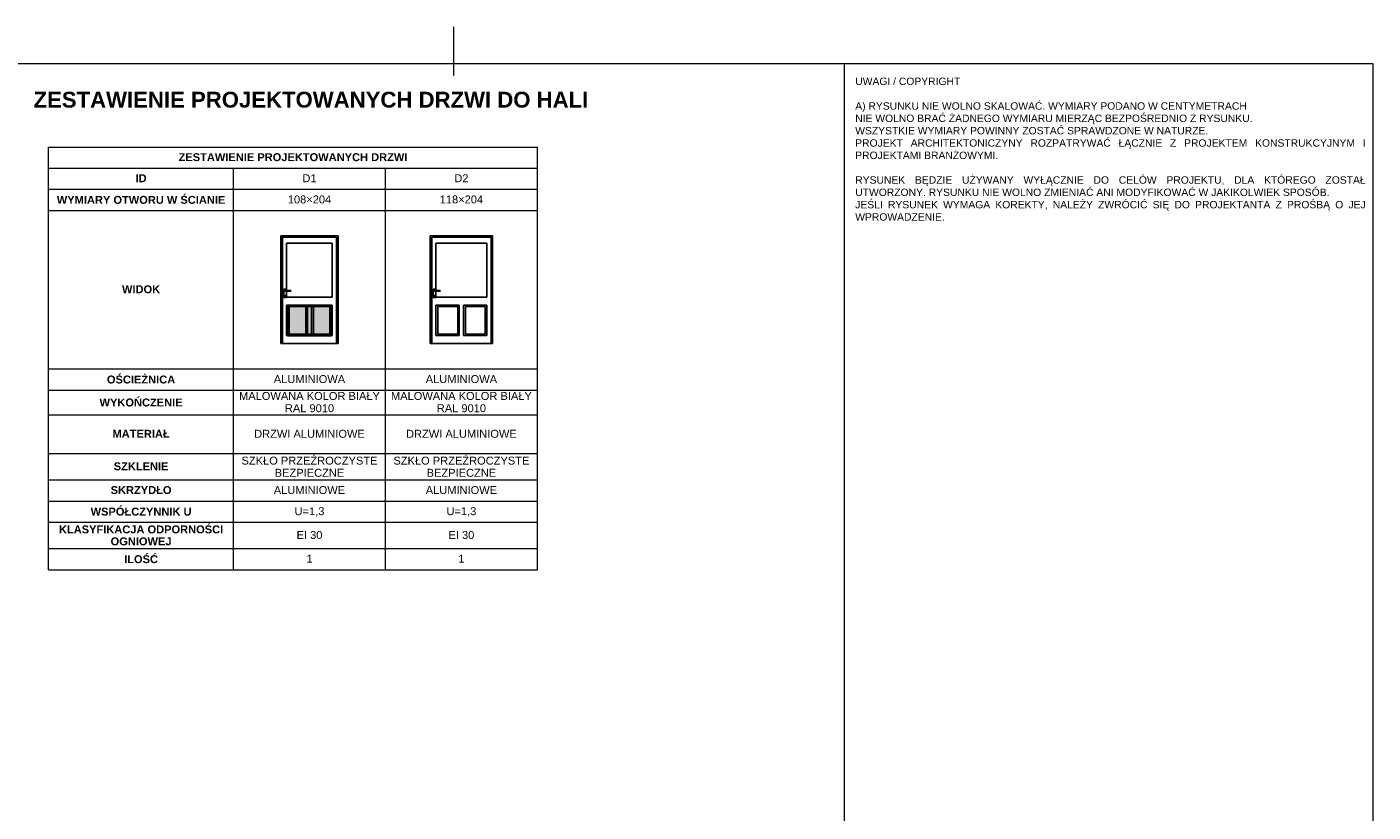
# Paper-space layout 'PW.07 ZESTAWIENIE STOLARKI OKIENNEJ DRZWIOWEJ I BRAM' of a CAD drawing. Header units: centimetres. Extents: x 5 to 415, y 0 to 297.
# Tile 6 of 6: x 159 to 414, y 149 to 297. Entities that reach past the tile are written whole.
import ezdxf
from ezdxf.xclip import XClip

# ---------------------------------------------------------------- set-up
doc = ezdxf.new("R2010")
doc.units = ezdxf.units.CM
doc.header["$MEASUREMENT"] = 0
doc.header["$XCLIPFRAME"] = 0
for name, color, linetype, lineweight in [('0_Nr_pióra__1', 7, 'Continuous', 20), ('0_Nr_pióra__11', 7, 'Continuous', 0), ('0_Nr_pióra__13', 7, 'Continuous', 25), ('0_Nr_pióra__6', 7, 'Continuous', 20), ('0_Nr_pióra__61', 7, 'Continuous', 20)]:
    doc.layers.add(name, color=color, linetype=linetype, lineweight=lineweight)
doc.styles.add('STYL_AUTOMATYCZNY_1', font='arial.ttf')
doc.styles.add('STYL_AUTOMATYCZNY_2', font='arial.ttf')
doc.styles.add('STYL_AUTOMATYCZNY_5', font='arial.ttf')

# ---------------------------------------------------------------- blocks, each defined once
blk = doc.blocks.new('Rysunek_2_2', base_point=(163.03, 274.45))
at = {"linetype": 'Continuous', "lineweight": 0, "ltscale": 10, "true_color": 0xffffff}
for points in [[(216.57, 244.55), (208.23, 244.55), (208.23, 238.74), (216.57, 238.74)], [(216.27, 244.25), (208.56, 244.25), (208.56, 239.05), (216.27, 239.05)]]:
    blk.add_hatch(color=7, dxfattribs=at).paths.add_polyline_path(points)
at = {"layer": '0_Nr_pióra__13', "color": 7, "linetype": 'Continuous', "lineweight": 25, "ltscale": 10}
for p, q in [((217.8, 257.65), (207, 257.65)), ((207, 257.65), (207, 257.25)), ((207.28, 256.27), (207.28, 257.37)), ((207.28, 257.37), (217.52, 257.37)), ((217.52, 257.37), (217.52, 256.27)), ((217.8, 257.25), (217.8, 257.65)), ((247.05, 257.65), (235.25, 257.65)), ((235.25, 257.65), (235.25, 257.25)), ((235.53, 256.27), (235.53, 257.37)), ((235.53, 257.37), (246.77, 257.37)), ((246.77, 257.37), (246.77, 256.27)), ((247.05, 257.25), (247.05, 257.65)), ((207, 257.25), (207, 237.25)), ((207.28, 238.75), (207.28, 256.27)), ((208.08, 256.27), (208.08, 247.32)), ((216.72, 256.27), (208.08, 256.27)), ((216.72, 246.05), (216.72, 256.27)), ((217.52, 256.27), (217.52, 238.75)), ((217.8, 237.25), (217.8, 257.25)), ((235.25, 257.25), (235.25, 237.25)), ((235.53, 238.75), (235.53, 256.27)), ((236.33, 256.27), (236.33, 247.32)), ((245.97, 256.27), (236.33, 256.27)), ((245.97, 246.05), (245.97, 256.27)), ((246.77, 256.27), (246.77, 238.75)), ((247.05, 237.25), (247.05, 257.25)), ((208.03, 247.55), (207.53, 247.55)), ((207.53, 247.55), (207.53, 246)), ((207.72, 247.28), (207.71, 247.26)), ((207.71, 247.26), (207.71, 247.25)), ((207.71, 247.25), (207.71, 247.24)), ((207.71, 247.24), (207.72, 247.22)), ((207.73, 247.3), (207.72, 247.29)), ((207.72, 247.29), (207.72, 247.28)), ((207.72, 247.22), (207.72, 247.21)), ((207.72, 247.21), (207.73, 247.2)), ((207.74, 247.31), (207.73, 247.3)), ((207.73, 247.2), (207.74, 247.19)), ((207.75, 247.31), (207.74, 247.31)), ((207.75, 247.26), (207.74, 247.25)), ((207.74, 247.25), (207.75, 247.24)), ((207.74, 247.19), (207.75, 247.19)), ((207.77, 247.32), (207.75, 247.31)), ((207.76, 247.3), (207.75, 247.29)), ((207.75, 247.29), (207.75, 247.28)), ((207.75, 247.28), (207.75, 247.26)), ((207.75, 247.24), (207.75, 247.22)), ((207.75, 247.22), (207.75, 247.21)), ((207.75, 247.21), (207.76, 247.2)), ((207.75, 247.19), (207.77, 247.18)), ((207.77, 247.31), (207.76, 247.3)), ((207.76, 247.2), (207.77, 247.19)), ((207.78, 247.32), (207.77, 247.32)), ((207.77, 247.18), (207.78, 247.18)), ((207.78, 247.32), (207.81, 247.32)), ((207.78, 247.18), (207.81, 247.18)), ((207.81, 247.32), (207.88, 247.32)), ((207.81, 247.18), (207.88, 247.18)), ((207.85, 247.29), (207.84, 247.28)), ((207.84, 247.28), (207.84, 247.26)), ((207.84, 247.26), (207.84, 247.25)), ((207.84, 247.25), (207.84, 247.24)), ((207.84, 247.24), (207.84, 247.22)), ((207.84, 247.22), (207.85, 247.21)), ((207.86, 247.31), (207.85, 247.3)), ((207.85, 247.3), (207.85, 247.29)), ((207.85, 247.21), (207.85, 247.2)), ((207.85, 247.2), (207.86, 247.19)), ((207.88, 247.32), (207.97, 247.32)), ((207.88, 247.18), (207.97, 247.18)), ((207.97, 247.32), (208.88, 247.32)), ((207.97, 247.18), (208.88, 247.18)), ((208.03, 247.32), (208.03, 247.55)), ((208.03, 246), (208.03, 247.18)), ((208.08, 247.18), (208.08, 246.05)), ((208.88, 247.32), (208.88, 247.32)), ((208.88, 247.32), (208.88, 247.31)), ((208.88, 247.31), (208.88, 247.31)), ((208.88, 247.31), (208.88, 247.3)), ((208.88, 247.3), (208.88, 247.29)), ((208.88, 247.29), (208.88, 247.28)), ((208.88, 247.28), (208.88, 247.26)), ((208.88, 247.26), (208.88, 247.25)), ((208.88, 247.25), (208.88, 247.24)), ((208.88, 247.24), (208.88, 247.22)), ((208.88, 247.22), (208.88, 247.21)), ((208.88, 247.21), (208.88, 247.2)), ((208.88, 247.2), (208.88, 247.19)), ((208.88, 247.19), (208.88, 247.19)), ((208.88, 247.19), (208.88, 247.18)), ((208.88, 247.18), (208.88, 247.18)), ((236.28, 247.55), (235.78, 247.55)), ((235.78, 247.55), (235.78, 246)), ((235.97, 247.28), (235.96, 247.26)), ((235.96, 247.26), (235.96, 247.25)), ((235.96, 247.25), (235.96, 247.24)), ((235.96, 247.24), (235.97, 247.22)), ((235.98, 247.3), (235.97, 247.29)), ((235.97, 247.29), (235.97, 247.28)), ((235.97, 247.22), (235.97, 247.21)), ((235.97, 247.21), (235.98, 247.2)), ((235.99, 247.31), (235.98, 247.3)), ((235.98, 247.2), (235.99, 247.19)), ((236, 247.31), (235.99, 247.31)), ((236, 247.26), (235.99, 247.25)), ((235.99, 247.25), (236, 247.24)), ((235.99, 247.19), (236, 247.19)), ((236.02, 247.32), (236, 247.31)), ((236.01, 247.3), (236, 247.29)), ((236, 247.29), (236, 247.28)), ((236, 247.28), (236, 247.26)), ((236, 247.24), (236, 247.22)), ((236, 247.22), (236, 247.21)), ((236, 247.21), (236.01, 247.2)), ((236, 247.19), (236.02, 247.18)), ((236.02, 247.31), (236.01, 247.3)), ((236.01, 247.2), (236.02, 247.19)), ((236.03, 247.32), (236.02, 247.32)), ((236.02, 247.18), (236.03, 247.18)), ((236.03, 247.32), (236.06, 247.32)), ((236.03, 247.18), (236.06, 247.18)), ((236.06, 247.32), (236.13, 247.32)), ((236.06, 247.18), (236.13, 247.18)), ((236.1, 247.29), (236.09, 247.28)), ((236.09, 247.28), (236.09, 247.26)), ((236.09, 247.26), (236.09, 247.25)), ((236.09, 247.25), (236.09, 247.24)), ((236.09, 247.24), (236.09, 247.22)), ((236.09, 247.22), (236.1, 247.21)), ((236.11, 247.31), (236.1, 247.3)), ((236.1, 247.3), (236.1, 247.29)), ((236.1, 247.21), (236.1, 247.2)), ((236.1, 247.2), (236.11, 247.19)), ((236.13, 247.32), (236.22, 247.32)), ((236.13, 247.18), (236.22, 247.18)), ((236.22, 247.32), (237.13, 247.32)), ((236.22, 247.18), (237.13, 247.18)), ((236.28, 247.32), (236.28, 247.55)), ((236.28, 246), (236.28, 247.18)), ((236.33, 247.18), (236.33, 246.05)), ((237.13, 247.32), (237.13, 247.32)), ((237.13, 247.32), (237.13, 247.31)), ((237.13, 247.31), (237.13, 247.31)), ((237.13, 247.31), (237.13, 247.3)), ((237.13, 247.3), (237.13, 247.29)), ((237.13, 247.29), (237.13, 247.28)), ((237.13, 247.28), (237.13, 247.26)), ((237.13, 247.26), (237.13, 247.25)), ((237.13, 247.25), (237.13, 247.24)), ((237.13, 247.24), (237.13, 247.22)), ((237.13, 247.22), (237.13, 247.21)), ((237.13, 247.21), (237.13, 247.2)), ((237.13, 247.2), (237.13, 247.19)), ((237.13, 247.19), (237.13, 247.19)), ((237.13, 247.19), (237.13, 247.18)), ((237.13, 247.18), (237.13, 247.18)), ((207.53, 246), (208.03, 246)), ((207.72, 246.12), (207.72, 246.38)), ((207.72, 246.38), (207.84, 246.38)), ((207.84, 246.12), (207.72, 246.12)), ((207.84, 246.38), (207.84, 246.12)), ((208.08, 246.05), (216.72, 246.05)), ((235.78, 246), (236.28, 246)), ((235.97, 246.12), (235.97, 246.38)), ((235.97, 246.38), (236.09, 246.38)), ((236.09, 246.12), (235.97, 246.12)), ((236.09, 246.38), (236.09, 246.12)), ((236.33, 246.05), (245.97, 246.05)), ((212, 244.55), (208.08, 244.55)), ((208.08, 244.55), (208.08, 238.75)), ((216.57, 244.55), (208.23, 244.55)), ((208.23, 244.55), (208.23, 238.74)), ((208.41, 239.05), (208.41, 244.25)), ((208.41, 244.25), (211.7, 244.25)), ((216.27, 244.25), (208.56, 244.25)), ((208.56, 244.25), (208.56, 239.05)), ((211.7, 244.25), (211.7, 239.05)), ((212, 238.75), (212, 244.55)), ((212.8, 244.55), (212.8, 238.75)), ((216.72, 244.55), (212.8, 244.55)), ((213.16, 239.05), (213.16, 244.25)), ((213.16, 244.25), (216.42, 244.25)), ((216.27, 239.05), (216.27, 244.25)), ((216.42, 244.25), (216.42, 239.05)), ((216.57, 238.74), (216.57, 244.55)), ((216.72, 238.75), (216.72, 244.55)), ((240.75, 244.55), (236.33, 244.55)), ((236.33, 244.55), (236.33, 238.75)), ((236.66, 239.05), (236.66, 244.25)), ((236.66, 244.25), (240.45, 244.25)), ((240.45, 244.25), (240.45, 239.05)), ((240.75, 238.75), (240.75, 244.55)), ((241.55, 244.55), (241.55, 238.75)), ((245.97, 244.55), (241.55, 244.55)), ((241.91, 239.05), (241.91, 244.25)), ((241.91, 244.25), (245.67, 244.25)), ((245.67, 244.25), (245.67, 239.05)), ((245.97, 238.75), (245.97, 244.55)), ((207, 237.25), (207.28, 237.25)), ((207.28, 237.25), (207.28, 238.75)), ((217.52, 237.25), (207.28, 237.25)), ((208.08, 238.75), (212, 238.75)), ((208.23, 238.74), (216.57, 238.74)), ((211.7, 239.05), (208.41, 239.05)), ((208.56, 239.05), (216.27, 239.05)), ((212.8, 238.75), (216.72, 238.75)), ((216.42, 239.05), (213.16, 239.05)), ((217.52, 238.75), (217.52, 237.25)), ((217.52, 237.25), (217.8, 237.25)), ((235.25, 237.25), (235.53, 237.25)), ((235.53, 237.25), (235.53, 238.75)), ((246.77, 237.25), (235.53, 237.25)), ((236.33, 238.75), (240.75, 238.75)), ((240.45, 239.05), (236.66, 239.05)), ((241.55, 238.75), (245.97, 238.75)), ((245.67, 239.05), (241.91, 239.05)), ((246.77, 238.75), (246.77, 237.25)), ((246.77, 237.25), (247.05, 237.25))]:
    blk.add_line(p, q, dxfattribs=at)
at = {"layer": '0_Nr_pióra__61', "color": 7, "linetype": 'Continuous', "lineweight": 20, "ltscale": 10}
for p, q in [((163.03, 274.45), (255.53, 274.45)), ((163.03, 270.45), (163.03, 274.45)), ((255.53, 270.45), (255.53, 274.45)), ((163.03, 270.45), (255.53, 270.45)), ((163.03, 266.45), (163.03, 270.45)), ((198.03, 266.45), (198.03, 270.45)), ((226.78, 266.45), (226.78, 270.45)), ((255.53, 266.45), (255.53, 270.45)), ((163.03, 266.45), (198.03, 266.45)), ((163.03, 262.45), (163.03, 266.45)), ((198.03, 266.45), (226.78, 266.45)), ((198.03, 262.45), (198.03, 266.45)), ((226.78, 266.45), (255.53, 266.45)), ((226.78, 262.45), (226.78, 266.45)), ((255.53, 262.45), (255.53, 266.45)), ((163.03, 262.45), (198.03, 262.45)), ((163.03, 232.45), (163.03, 262.45)), ((198.03, 262.45), (226.78, 262.45)), ((198.03, 232.45), (198.03, 262.45)), ((226.78, 262.45), (255.53, 262.45)), ((226.78, 232.45), (226.78, 262.45)), ((255.53, 232.45), (255.53, 262.45)), ((163.03, 232.45), (198.03, 232.45)), ((163.03, 228.45), (163.03, 232.45)), ((198.03, 232.45), (226.78, 232.45)), ((198.03, 228.45), (198.03, 232.45)), ((226.78, 232.45), (255.53, 232.45)), ((226.78, 228.45), (226.78, 232.45)), ((255.53, 228.45), (255.53, 232.45)), ((163.03, 228.45), (198.03, 228.45)), ((163.03, 223.74), (163.03, 228.45)), ((198.03, 228.45), (226.78, 228.45)), ((198.03, 223.74), (198.03, 228.45)), ((226.78, 228.45), (255.53, 228.45)), ((226.78, 223.74), (226.78, 228.45)), ((255.53, 223.74), (255.53, 228.45)), ((163.03, 223.74), (198.03, 223.74)), ((163.03, 216.45), (163.03, 223.74)), ((198.03, 223.74), (226.78, 223.74)), ((198.03, 216.45), (198.03, 223.74)), ((226.78, 223.74), (255.53, 223.74)), ((226.78, 216.45), (226.78, 223.74)), ((255.53, 216.45), (255.53, 223.74)), ((163.03, 216.45), (198.03, 216.45)), ((163.03, 211.45), (163.03, 216.45)), ((198.03, 216.45), (226.78, 216.45)), ((198.03, 211.45), (198.03, 216.45)), ((226.78, 216.45), (255.53, 216.45)), ((226.78, 211.45), (226.78, 216.45)), ((255.53, 211.45), (255.53, 216.45)), ((163.03, 211.45), (198.03, 211.45)), ((163.03, 207.45), (163.03, 211.45)), ((198.03, 211.45), (226.78, 211.45)), ((198.03, 207.45), (198.03, 211.45)), ((226.78, 211.45), (255.53, 211.45)), ((226.78, 207.45), (226.78, 211.45)), ((255.53, 207.45), (255.53, 211.45)), ((163.03, 207.45), (198.03, 207.45)), ((163.03, 203.45), (163.03, 207.45)), ((198.03, 207.45), (226.78, 207.45)), ((198.03, 203.45), (198.03, 207.45)), ((226.78, 207.45), (255.53, 207.45)), ((226.78, 203.45), (226.78, 207.45)), ((255.53, 203.45), (255.53, 207.45)), ((163.03, 203.45), (198.03, 203.45)), ((163.03, 198.45), (163.03, 203.45)), ((198.03, 203.45), (226.78, 203.45)), ((198.03, 198.45), (198.03, 203.45)), ((226.78, 203.45), (255.53, 203.45)), ((226.78, 198.45), (226.78, 203.45)), ((255.53, 198.45), (255.53, 203.45)), ((163.03, 198.45), (198.03, 198.45)), ((163.03, 194.45), (163.03, 198.45)), ((198.03, 198.45), (226.78, 198.45)), ((198.03, 194.45), (198.03, 198.45)), ((226.78, 198.45), (255.53, 198.45)), ((226.78, 194.45), (226.78, 198.45)), ((255.53, 194.45), (255.53, 198.45)), ((163.03, 194.45), (198.03, 194.45)), ((198.03, 194.45), (226.78, 194.45)), ((226.78, 194.45), (255.53, 194.45))]:
    blk.add_line(p, q, dxfattribs=at)
at = {"layer": '0_Nr_pióra__6', "color": 7, "linetype": 'Continuous', "lineweight": 20, "char_height": 1.5, "attachment_point": 5}
for s, insert, style in [('\\A1;{\\pqc;\\fArial|b1|i0|c238|p0;\\W1.000000;ZESTAWIENIE PROJEKTOWANYCH DRZWI}', (209.28, 272.52), 'STYL_AUTOMATYCZNY_2'), ('\\A1;{\\pqc;\\fArial|b1|i0|c238|p0;\\W1.000000;ID}', (180.53, 268.54), 'STYL_AUTOMATYCZNY_2'), ('\\A1;{\\pqc;\\fArial|b0|i0|c238|p0;\\W1.000000;D1}', (212.4, 268.54), 'STYL_AUTOMATYCZNY_1'), ('\\A1;{\\pqc;\\fArial|b0|i0|c238|p0;\\W1.000000;D2}', (241.15, 268.54), 'STYL_AUTOMATYCZNY_1'), ('\\A1;{\\pqc;\\fArial|b1|i0|c238|p0;\\W1.000000;WYMIARY OTWORU W ŚCIANIE}', (180.53, 264.44), 'STYL_AUTOMATYCZNY_2'), ('\\A1;{\\pqc;\\fArial|b0|i0|c238|p0;\\W1.000000;108×204}', (212.4, 264.52), 'STYL_AUTOMATYCZNY_1'), ('\\A1;{\\pqc;\\fArial|b0|i0|c238|p0;\\W1.000000;118×204}', (241.15, 264.52), 'STYL_AUTOMATYCZNY_1'), ('\\A1;{\\pqc;\\fArial|b1|i0|c238|p0;\\W1.000000;WIDOK}', (180.53, 247.52), 'STYL_AUTOMATYCZNY_2'), ('\\A1;{\\pqc;\\fArial|b1|i0|c238|p0;\\W1.000000;OŚCIEŻNICA}', (180.53, 230.44), 'STYL_AUTOMATYCZNY_2'), ('\\A1;{\\pqc;\\fArial|b0|i0|c238|p0;\\W1.000000;ALUMINIOWA}', (212.4, 230.52), 'STYL_AUTOMATYCZNY_1'), ('\\A1;{\\pqc;\\fArial|b0|i0|c238|p0;\\W1.000000;ALUMINIOWA}', (241.15, 230.52), 'STYL_AUTOMATYCZNY_1'), ('\\A1;{\\pqc;\\fArial|b1|i0|c238|p0;\\W1.000000;WYKOŃCZENIE}', (180.53, 226.09), 'STYL_AUTOMATYCZNY_2'), ('\\A1;{\\pqc;\\fArial|b1|i0|c238|p0;\\W1.000000;MATERIAŁ}', (180.53, 220.18), 'STYL_AUTOMATYCZNY_2'), ('\\A1;{\\pqc;\\fArial|b0|i0|c238|p0;\\W1.000000;DRZWI ALUMINIOWE}', (212.4, 220.17), 'STYL_AUTOMATYCZNY_1'), ('\\A1;{\\pqc;\\fArial|b0|i0|c238|p0;\\W1.000000;DRZWI ALUMINIOWE}', (241.15, 220.17), 'STYL_AUTOMATYCZNY_1'), ('\\A1;{\\pqc;\\fArial|b1|i0|c238|p0;\\W1.000000;SZKLENIE}', (180.53, 214.02), 'STYL_AUTOMATYCZNY_2'), ('\\A1;{\\pqc;\\fArial|b1|i0|c238|p0;\\W1.000000;SKRZYDŁO}', (180.53, 209.52), 'STYL_AUTOMATYCZNY_2'), ('\\A1;{\\pqc;\\fArial|b0|i0|c238|p0;\\W1.000000;ALUMINIOWE}', (212.4, 209.52), 'STYL_AUTOMATYCZNY_1'), ('\\A1;{\\pqc;\\fArial|b0|i0|c238|p0;\\W1.000000;ALUMINIOWE}', (241.15, 209.52), 'STYL_AUTOMATYCZNY_1'), ('\\A1;{\\pqc;\\fArial|b1|i0|c238|p0;\\W1.000000;WSPÓŁCZYNNIK U}', (180.53, 205.44), 'STYL_AUTOMATYCZNY_2'), ('\\A1;{\\pqc;\\fArial|b0|i0|c238|p0;\\W1.000000;U=1,3}', (212.4, 205.39), 'STYL_AUTOMATYCZNY_1'), ('\\A1;{\\pqc;\\fArial|b0|i0|c238|p0;\\W1.000000;U=1,3}', (241.15, 205.39), 'STYL_AUTOMATYCZNY_1'), ('\\A1;{\\pqc;\\fArial|b0|i0|c238|p0;\\W1.000000;EI 30}', (212.4, 201.02), 'STYL_AUTOMATYCZNY_1'), ('\\A1;{\\pqc;\\fArial|b0|i0|c238|p0;\\W1.000000;EI 30}', (241.15, 201.02), 'STYL_AUTOMATYCZNY_1'), ('\\A1;{\\pqc;\\fArial|b1|i0|c238|p0;\\W1.000000;ILOŚĆ}', (180.53, 196.44), 'STYL_AUTOMATYCZNY_2'), ('\\A1;{\\pqc;\\fArial|b0|i0|c238|p0;\\W1.000000;1}', (212.4, 196.54), 'STYL_AUTOMATYCZNY_1'), ('\\A1;{\\pqc;\\fArial|b0|i0|c238|p0;\\W1.000000;1}', (241.15, 196.54), 'STYL_AUTOMATYCZNY_1')]:
    blk.add_mtext(s, dxfattribs=dict(at, insert=insert, style=style))
for s, insert, width, line_spacing_factor, style in [('\\A1;{\\pqc;\\fArial|b0|i0|c238|p0;\\W1.000000;MALOWANA KOLOR BIAŁY RAL 9010}', (212.4, 226.17), 26.75, 0.930982, 'STYL_AUTOMATYCZNY_1'), ('\\A1;{\\pqc;\\fArial|b0|i0|c238|p0;\\W1.000000;MALOWANA KOLOR BIAŁY RAL 9010}', (241.15, 226.17), 26.75, 0.930982, 'STYL_AUTOMATYCZNY_1'), ('\\A1;{\\pqc;\\fArial|b0|i0|c238|p0;\\W1.000000;SZKŁO PRZEŹROCZYSTE BEZPIECZNE}', (212.4, 213.94), 26.75, 0.92087, 'STYL_AUTOMATYCZNY_1'), ('\\A1;{\\pqc;\\fArial|b0|i0|c238|p0;\\W1.000000;SZKŁO PRZEŹROCZYSTE BEZPIECZNE}', (241.15, 213.94), 26.75, 0.92087, 'STYL_AUTOMATYCZNY_1'), ('\\A1;{\\pqc;\\fArial|b1|i0|c238|p0;\\W1.000000;KLASYFIKACJA ODPORNOŚCI OGNIOWEJ}', (180.53, 200.94), 33, 0.903247, 'STYL_AUTOMATYCZNY_2')]:
    blk.add_mtext(s, dxfattribs=dict(at, insert=insert, width=width, line_spacing_factor=line_spacing_factor, style=style))

psp = doc.layouts.new('PW.07 ZESTAWIENIE STOLARKI OKIENNEJ  DRZWIOWEJ I BRAM')

# ---------------------------------------------------------------- linework, layer by layer
at = {"layer": '0_Nr_pióra__1', "color": 7, "linetype": 'Continuous', "lineweight": 20, "ltscale": 10}
for p, q in [((239.68, 297.18), (239.68, 288.01)), ((413.68, 290.18), (35, 290.18)), ((313.68, 6), (313.68, 290.18)), ((313.68, 282.33), (313.68, 290.18)), ((413.68, 6), (413.68, 290.18))]:
    psp.add_line(p, q, dxfattribs=at)

# ---------------------------------------------------------------- block references
at = {"color": 7, "linetype": 'Continuous', "lineweight": 20, "ltscale": 10}
ref = psp.add_blockref('Rysunek_2_2', (163.03, 274.45), dxfattribs=at)
XClip(ref).set_block_clipping_path([(163.016238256, 194.4402508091), (263.585321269, 274.4602508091)])

# ---------------------------------------------------------------- texts
at = {"layer": '0_Nr_pióra__1', "color": 7, "linetype": 'Continuous', "lineweight": 20, "insert": (315.68, 272.87), "char_height": 1.4, "width": 96.3095, "attachment_point": 4, "style": 'STYL_AUTOMATYCZNY_1'}
psp.add_mtext('\\A1;{\\pqj;\\fArial|b0|i0|c238|p0;\\W1.000000;UWAGI / COPYRIGHT\\P\\pqj;\\fArial|b0|i0|c238|p0;\\W1.000000;\\P\\pqj;\\fArial|b0|i0|c238|p0;\\W1.000000;A) RYSUNKU NIE WOLNO SKALOWAĆ. WYMIARY PODANO W CENTYMETRACH\\P\\pqj;\\fArial|b0|i0|c238|p0;\\W1.000000;NIE WOLNO BRAĆ ŻADNEGO WYMIARU MIERZĄC BEZPOŚREDNIO Z RYSUNKU.\\P\\pqj;\\fArial|b0|i0|c238|p0;\\W1.000000;WSZYSTKIE WYMIARY POWINNY ZOSTAĆ SPRAWDZONE W NATURZE.\\P\\pqj;\\fArial|b0|i0|c238|p0;\\W1.000000;PROJEKT ARCHITEKTONICZYNY ROZPATRYWAĆ ŁĄCZNIE Z PROJEKTEM KONSTRUKCYJNYM I PROJEKTAMI BRANŻOWYMI.\\P\\pqj;\\fArial|b0|i0|c238|p0;\\W1.000000;\\P\\pqj;\\fArial|b0|i0|c238|p0;\\W1.000000;RYSUNEK BĘDZIE UŻYWANY WYŁĄCZNIE DO CELÓW PROJEKTU, DLA KTÓREGO ZOSTAŁ UTWORZONY. RYSUNKU NIE WOLNO ZMIENIAĆ ANI MODYFIKOWAĆ W JAKIKOLWIEK SPOSÓB.\\P\\pqj;\\fArial|b0|i0|c238|p0;\\W1.000000;JEŚLI RYSUNEK WYMAGA KOREKTY, NALEŻY ZWRÓCIĆ SIĘ DO PROJEKTANTA Z PROŚBĄ O JEJ WPROWADZENIE.\\P\\pqj;\\fArial|b0|i0|c238|p0;\\W1.000000;\\P\\pqj;\\fArial|b0|i0|c238|p0;\\W1.000000;}', dxfattribs=at)
at = {"layer": '0_Nr_pióra__11', "color": 7, "linetype": 'Continuous', "lineweight": 0, "insert": (212.67, 284.91), "char_height": 3, "attachment_point": 2, "style": 'STYL_AUTOMATYCZNY_5'}
psp.add_mtext('\\A1;{\\pqc;\\fArial|b1|i0|c238|p0;\\W1.000000;ZESTAWIENIE PROJEKTOWANYCH DRZWI DO HALI}', dxfattribs=at)

doc.saveas('drawing.dxf')
